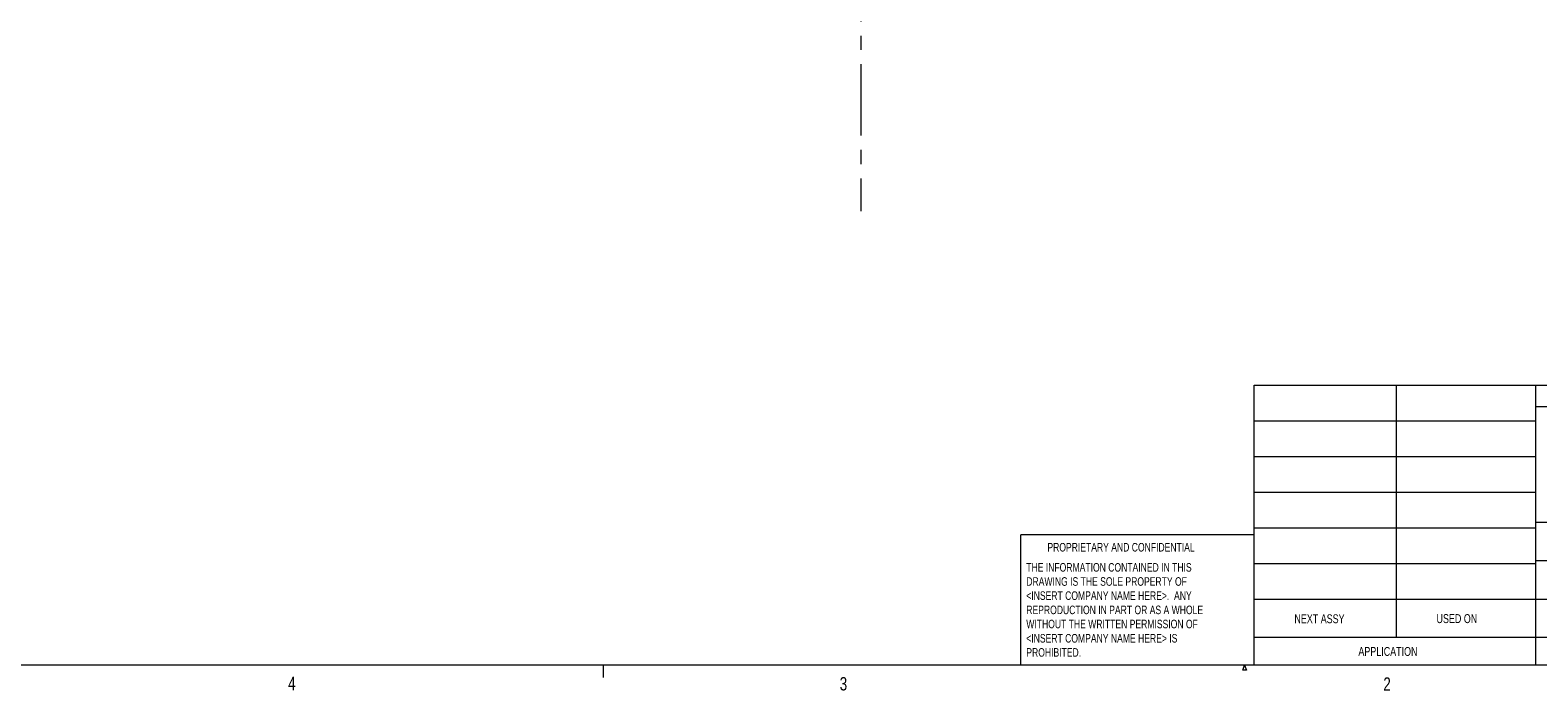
# Model space of a CAD drawing. Header units: inches. Extents: x 0.3 to 33.9, y 0.2 to 21.6.
# Tile 8 of 25: x 17.1 to 27.7, y 0.2 to 4.9. Entities that reach past the tile are written whole.
import ezdxf

# ---------------------------------------------------------------- set-up
doc = ezdxf.new("R2010")
doc.units = ezdxf.units.IN
doc.header["$MEASUREMENT"] = 0
doc.linetypes.add('CENTERX2', pattern=[0.8, 0.5, -0.1, 0.1, -0.1])
doc.layers.add('SLD-0', color=7, linetype='Continuous', lineweight=15)
doc.styles.add('SLDTEXTSTYLE0', font='TXT', dxfattribs={"width": 0.75})

# ---------------------------------------------------------------- blocks, each defined once
blk = doc.blocks.new('SW_NOTE_2')
at = {"color": 0, "linetype": 'Continuous', "lineweight": 0, "char_height": 0.06, "attachment_point": 1, "style": 'SLDTEXTSTYLE0'}
for s, insert in [('THE INFORMATION CONTAINED IN THIS', (0, 0.077)), ('DRAWING IS THE SOLE PROPERTY OF', (0, -0.022)), ('<INSERT COMPANY NAME HERE>.  ANY', (0, -0.121)), ('REPRODUCTION IN PART OR AS A WHOLE', (0, -0.221)), ('WITHOUT THE WRITTEN PERMISSION OF', (0, -0.32)), ('<INSERT COMPANY NAME HERE> IS', (0, -0.42)), ('PROHIBITED.', (0, -0.519))]:
    blk.add_mtext(s, dxfattribs=dict(at, insert=insert))

msp = doc.modelspace()

# ---------------------------------------------------------------- linework, layer by layer
at = {"color": 7, "linetype": 'Continuous', "lineweight": 0}
for p, q in [((25.714, 2.375), (33.523, 2.375)), ((25.714, 0.411), (25.714, 2.375)), ((26.712, 2.375), (26.712, 0.607)), ((27.691, 0.411), (27.691, 2.375)), ((25.714, 2.125), (27.691, 2.125)), ((29.073, 2.221), (27.691, 2.221)), ((25.714, 1.875), (27.691, 1.875)), ((25.714, 1.625), (27.691, 1.625)), ((27.691, 1.414), (29.073, 1.414)), ((24.077, 0.411), (24.077, 1.325)), ((25.714, 1.325), (24.077, 1.325)), ((25.714, 1.375), (27.691, 1.375)), ((25.714, 1.125), (27.691, 1.125)), ((27.691, 1.144), (29.073, 1.144)), ((25.714, 0.875), (27.691, 0.875)), ((27.691, 0.874), (29.073, 0.874)), ((25.714, 0.607), (29.073, 0.607)), ((33.523, 0.411), (0.523, 0.411)), ((21.148, 0.411), (21.148, 0.326)), ((25.634, 0.376), (25.648, 0.411)), ((25.66, 0.376), (25.634, 0.376)), ((25.648, 0.411), (25.66, 0.376))]:
    msp.add_line(p, q, dxfattribs=at)
at = {"layer": 'SLD-0', "linetype": 'CENTERX2', "lineweight": 0}
msp.add_line((22.956, 17.423), (22.956, 3.593), dxfattribs=at)

# ---------------------------------------------------------------- block references
at = {"color": 7, "linetype": 'Continuous', "lineweight": 0}
msp.add_blockref('SW_NOTE_2', (24.116, 1.05), dxfattribs=at)

# ---------------------------------------------------------------- texts
at = {"color": 7, "linetype": 'Continuous', "lineweight": 0, "attachment_point": 1, "style": 'SLDTEXTSTYLE0'}
for s, insert, char_height in [('PROPRIETARY AND CONFIDENTIAL', (24.264, 1.268), 0.06), ('NEXT ASSY', (25.997, 0.768), 0.0625), ('USED ON', (26.994, 0.769), 0.0625), ('APPLICATION', (26.446, 0.539), 0.0625), ('4', (18.937, 0.33), 0.0938), ('3', (22.807, 0.328), 0.0938), ('2', (26.621, 0.326), 0.0938)]:
    msp.add_mtext(s, dxfattribs=dict(at, insert=insert, char_height=char_height))

doc.saveas('drawing.dxf')
